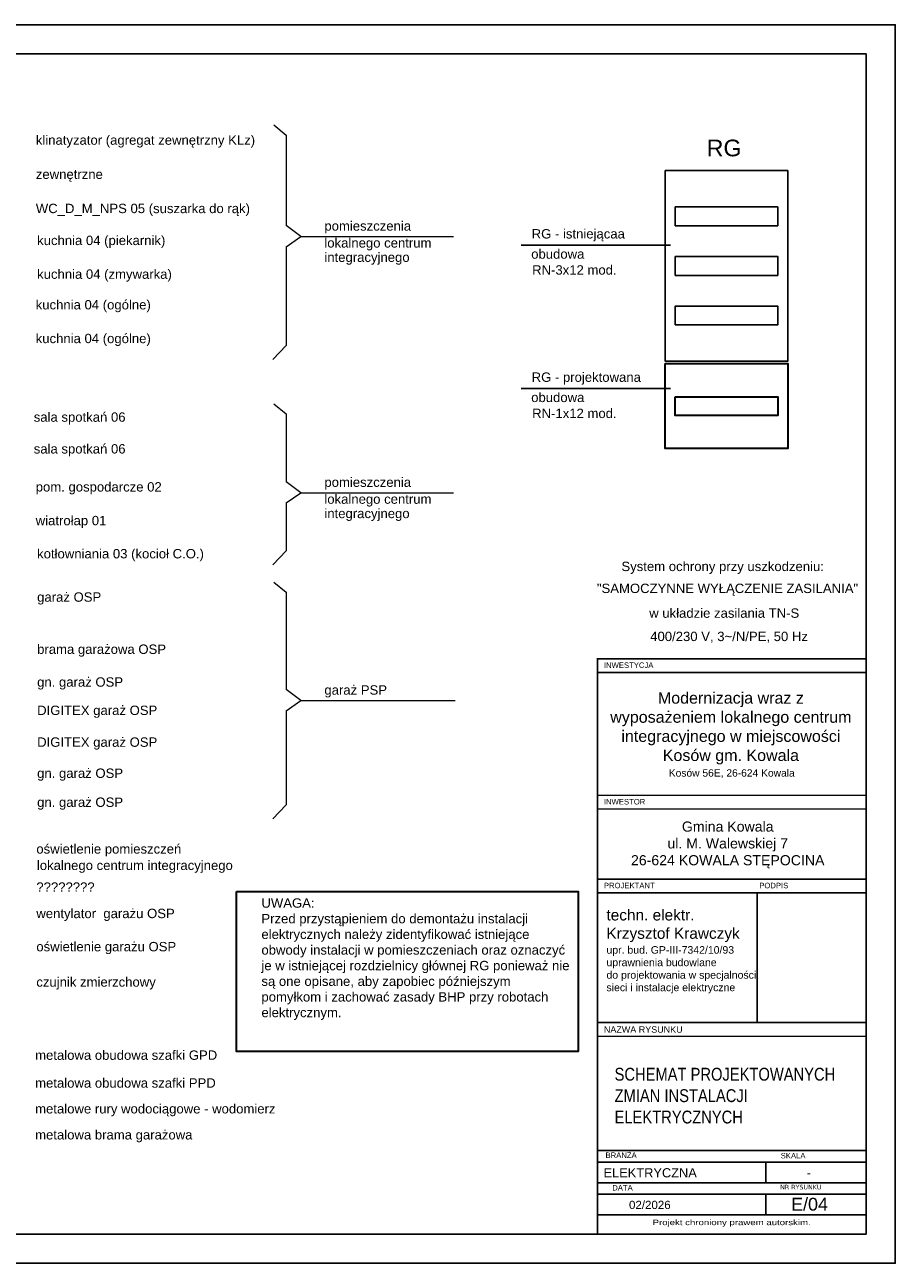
# Model space of a CAD drawing. Header units: millimetres. Extents: x 19325 to 32410, y -4876 to 2807.
# Tile 72 of 72: x 30323 to 32410, y -4135 to -1165. Entities that reach past the tile are written whole.
import ezdxf
from ezdxf.enums import TextEntityAlignment as Align

# ---------------------------------------------------------------- set-up
doc = ezdxf.new("R2010")
doc.units = ezdxf.units.MM
for name, color, linetype in [('A_opis', 1, 'Continuous'), ('A_SC_MUROWANA_DZIAŁOWA', 42, 'Continuous'), ('O_tabelka', 3, 'Continuous')]:
    doc.layers.add(name, color=color, linetype=linetype)
for name, color, linetype, lineweight in [('EL_ALLG', 2, 'Continuous', 35), ('EL_TEXT', 40, 'Continuous', 25), ('PRZEKROJE', 6, 'Continuous', 9)]:
    doc.layers.add(name, color=color, linetype=linetype, lineweight=lineweight)
doc.styles.add('ARIAL', font='arial.ttf', dxfattribs={"width": 0.8})
doc.styles.get("Standard").update_dxf_attribs({"font": 'arial.ttf'})
doc.styles.add('TAB_01', font='arial.ttf')
doc.styles.add('verdena', font='verdana.ttf')

msp = doc.modelspace()

# ---------------------------------------------------------------- linework, layer by layer
for p, q in [((31513.4, -1693), (31871, -1693)), ((31513.4, -2036.8), (31871, -2036.8))]:
    msp.add_line(p, q)
for points in [[(28212, -4134.6), (32410.2, -4134.6), (32410.2, -1164.6), (28212, -1164.6)], [(28510.7, -4064.6), (32340.2, -4064.6), (32340.2, -1234.6), (28510.7, -1234.6)]]:
    msp.add_lwpolyline(points, close=True)
at = {"layer": 'A_SC_MUROWANA_DZIAŁOWA'}
for points in [[(31858.6, -1514.3), (32152.3, -1514.3), (32152.3, -1971.7), (31858.6, -1971.7)], [(31882.5, -1601.5), (32128.4, -1601.5), (32128.4, -1646.7), (31882.5, -1646.7)], [(31882.5, -1720.3), (32128.4, -1720.3), (32128.4, -1765.6), (31882.5, -1765.6)], [(31882.5, -1884.5), (32128.4, -1884.5), (32128.4, -1839.2), (31882.5, -1839.2)]]:
    msp.add_lwpolyline(points, close=True, dxfattribs=at)
at = {"layer": 'A_SC_MUROWANA_DZIAŁOWA', "lineweight": 35}
for points in [[(31858.6, -1977.1), (32152.3, -1977.1), (32152.3, -2181.1), (31858.6, -2181.1)], [(31882.5, -2056.5), (32128.4, -2056.5), (32128.4, -2101.7), (31882.5, -2101.7)]]:
    msp.add_lwpolyline(points, close=True, dxfattribs=at)
at = {"layer": 'EL_ALLG'}
msp.add_lwpolyline([(30830.7, -3242.9), (31650, -3242.9), (31650, -3626.9), (30830.7, -3626.9)], close=True, dxfattribs=at)
at = {"layer": 'O_tabelka', "color": 0}
for p, q in [((32078.9, -3246.4), (32078.9, -3557.6)), ((31696.1, -3557.6), (32340.2, -3557.6)), ((31696.1, -3557.6), (32340.2, -3557.6)), ((31696.1, -3557.6), (32340.2, -3557.6)), ((32100.2, -3892), (32100.2, -3941.5)), ((32100.2, -3969), (32100.2, -4018.5))]:
    msp.add_line(p, q, dxfattribs=at)
at = {"layer": 'O_tabelka', "color": 0, "const_width": 3.59}
for points in [[(31696.1, -2685), (32340.2, -2685), (32340.2, -2718), (31696.1, -2718)], [(31696.1, -3012.4), (32340.2, -3012.4), (32340.2, -3045.4), (31696.1, -3045.4)], [(31696.1, -3213.4), (32340.2, -3213.4), (32340.2, -3246.4), (31696.1, -3246.4)], [(31696.1, -3557.6), (32340.2, -3557.6), (32340.2, -3590.6), (31696.1, -3590.6)]]:
    msp.add_lwpolyline(points, close=True, dxfattribs=at)
at = {"layer": 'O_tabelka', "color": 0}
msp.add_lwpolyline([(31696.1, -2685), (32340.2, -2685), (32340.2, -4064.6), (31696.1, -4064.6)], close=True, dxfattribs=at)
for points in [[(31696.1, -3557.6), (32340.2, -3557.6)], [(31696.1, -3864.5), (32340.2, -3864.5)], [(31696.1, -3892), (32340.2, -3892)], [(31696.1, -3941.5), (32340.2, -3941.5)], [(31696.1, -3969), (32340.2, -3969)], [(31696.1, -4018.5), (32340.2, -4018.5)]]:
    msp.add_lwpolyline(points, dxfattribs=at)
at = {"layer": 'O_tabelka', "color": 0, "ltscale": 10}
msp.add_lwpolyline([(31696.1, -3864.5), (32340.2, -3864.5)], dxfattribs=at)
at = {"layer": 'PRZEKROJE', "ltscale": 2}
for p, q in [((30920.1, -1404.6), (30949.2, -1429.3)), ((30949.2, -1429.3), (30949.2, -1646)), ((30984.9, -1672.4), (30949.2, -1646)), ((30949.2, -1697), (30984.9, -1672.4)), ((30984.9, -1672.4), (31351.1, -1672.4)), ((30949.2, -1697), (30949.2, -1933.5)), ((30949.2, -1933.5), (30917.4, -1967.1)), ((30920.1, -2073.3), (30949.2, -2098)), ((30949.2, -2098), (30949.2, -2260.4)), ((30984.9, -2286.9), (30949.2, -2260.4)), ((30949.2, -2311.4), (30984.9, -2286.9)), ((30984.9, -2286.9), (31351.1, -2286.9)), ((30949.2, -2311.4), (30949.2, -2425.9)), ((30949.2, -2425.9), (30917.4, -2459.5)), ((30920.1, -2501), (30949.2, -2525.6)), ((30949.2, -2525.6), (30949.2, -2758.8)), ((30984.9, -2785.3), (30949.2, -2758.8)), ((30949.2, -2809.8), (30984.9, -2785.3)), ((30984.9, -2785.3), (31355.2, -2785.3)), ((30949.2, -2809.8), (30949.2, -3035.5)), ((30949.2, -3035.5), (30917.4, -3069.1))]:
    msp.add_line(p, q, dxfattribs=at)

# ---------------------------------------------------------------- texts
at = {"insert": (31717.7, -3386.9), "char_height": 26.4, "width": 779.04, "attachment_point": 4, "style": 'ARIAL'}
msp.add_mtext('\\A1;\\pxt0.000435,0.000598,0.000924;{\\W1;techn. elektr. \\PKrzysztof Krawczyk\\P\\H0.68182x;upr. bud. GP-III-7342/10/93\\Puprawnienia budowlane \\Pdo projektowania w specjalności \\Psieci i instalacje elektryczne}', dxfattribs=at)
at = {"layer": 'A_opis', "color": 0, "style": 'ARIAL', "width": 1.25}
msp.add_text('Projekt chroniony prawem autorskim.', height=13.2, dxfattribs=at).set_placement((31828.3, -4043.3))
at = {"layer": 'EL_TEXT'}
for s, height, p in [('klinatyzator (agregat zewnętrzny KLz)', 22.5, (30349.2, -1452.3)), ('RG', 40, (31957.9, -1480)), ('zewnętrzne', 22.5, (30349.2, -1534.3)), ('WC_D_M_NPS 05 (suszarka do rąk)', 22.5, (30349.2, -1616.3)), ('pomieszczenia ', 22.5, (31041.2, -1658.3)), ('RG - istniejącaa', 22.5, (31538.3, -1677.1)), ('kuchnia 04 (piekarnik)', 22.5, (30352.3, -1692.9)), ('lokalnego centrum ', 22.5, (31041.2, -1698.9)), ('integracyjnego', 22.5, (31041.2, -1733.3)), ('obudowa', 22.5, (31537.2, -1725.6)), ('kuchnia 04 (zmywarka)', 22.5, (30352.3, -1773.8)), ('RN-3x12 mod.', 22.5, (31539.4, -1763.8)), ('kuchnia 04 (ogólne)', 22.5, (30348.9, -1847.2)), ('kuchnia 04 (ogólne)', 22.5, (30348.9, -1928.1)), ('RG - projektowana', 22.5, (31538.3, -2020.9)), ('obudowa', 22.5, (31537.2, -2069.4)), ('sala spotkań 06', 22.5, (30344.2, -2116.6)), ('sala spotkań 06', 22.5, (30344.2, -2192.8)), ('pomieszczenia ', 22.5, (31041.2, -2272.8)), ('pom. gospodarcze 02', 22.5, (30348.9, -2284)), ('lokalnego centrum ', 22.5, (31041.2, -2313.3)), ('wiatrołap 01', 22.5, (30348.9, -2364.8)), ('integracyjnego', 22.5, (31041.2, -2347.7)), ('kotłowniania 03 (kocioł C.O.)', 22.5, (30352.3, -2444.3)), ('System ochrony przy uszkodzeniu:', 22.5, (31753.6, -2474.7)), ('garaż OSP', 22.5, (30352.3, -2548.2)), ('"SAMOCZYNNE WYŁĄCZENIE ZASILANIA"', 22.5, (31694.7, -2527.4)), ('w układzie zasilania TN-S', 22.5, (31820.2, -2586.7)), ('400/230 V, 3~/N/PE, 50 Hz', 22.5, (31822.6, -2642.6)), ('brama garażowa OSP', 22.5, (30352.3, -2673.3)), ('gn. garaż OSP', 22.5, (30352.3, -2752)), ('garaż PSP', 22.5, (31041.2, -2771.1)), ('DIGITEX garaż OSP', 22.5, (30352.3, -2819.9)), ('DIGITEX garaż OSP', 22.5, (30352.3, -2896.1)), ('gn. garaż OSP', 22.5, (30352.3, -2970.7)), ('gn. garaż OSP', 22.5, (30352.3, -3040.2)), ('oświetlenie pomieszczeń ', 22.5, (30350.4, -3152.3)), ('lokalnego centrum integracyjnego ', 22.5, (30351.7, -3191.6)), ('????????', 22.5, (30350.4, -3243.8)), ('wentylator  garażu OSP ', 22.5, (30350.4, -3307)), ('oświetlenie garażu OSP', 22.5, (30350.4, -3386.6)), ('czujnik zmierzchowy', 22.5, (30350.4, -3471.4)), ('metalowa obudowa szafki GPD', 22.5, (30347.5, -3646.8)), ('metalowa obudowa szafki PPD', 22.5, (30347.5, -3713.6)), ('metalowe rury wodociągowe - wodomierz', 22.5, (30347.5, -3775.4)), ('metalowa brama garażowa', 22.5, (30347.5, -3837.8))]:
    msp.add_text(s, height=height, dxfattribs=at).set_placement(p)
at = {"layer": 'EL_TEXT', "style": 'TAB_01'}
msp.add_text('RN-1x12 mod.', height=22.5, dxfattribs=at).set_placement((31539.4, -2107.7))
at = {"layer": 'EL_TEXT', "insert": (30890.2, -3259.5), "char_height": 22.5, "width": 744.084, "attachment_point": 1}
msp.add_mtext('\\pxi-3,l3,b1,a0.25;UWAGA:\\P\\pi0,l0,b0.25;Przed przystąpieniem do demontażu instalacji elektrycznych należy zidentyfikować istniejące obwody instalacji w pomieszczeniach oraz oznaczyć je w istniejącej rozdzielnicy głównej RG ponieważ nie są one opisane, aby zapobiec późniejszym pomyłkom i zachować zasady BHP przy robotach elektrycznym.', dxfattribs=at)
at = {"layer": 'O_tabelka', "color": 0, "attachment_point": 1}
for s, insert, char_height, width in [('{\\fArial|b0|i0|c238|p34;INWESTYCJA}', (31711.5, -2693.8), 13.2, 805.933), ('INWESTOR', (31711.5, -3021.2), 13.2, 805.933), ('{\\fArial|b0|i0|c238|p34;PROJEKTANT}', (31711.5, -3222.2), 13.2, 256.414), ('{\\fArial|b0|i0|c238|p34;PODPIS}', (32084.1, -3222.2), 13.2, 189.933), ('{\\fArial|b0|i0|c238|p34;NAZWA RYSUNKU}', (31711.5, -3566.4), 15.4, 256.414), ('{\\fArial|b0|i0|c238|p34;BRANŻA}', (31715.4, -3869), 13.2, 256.414), ('{\\fArial|b0|i0|c238|p34;SKALA}', (32135.6, -3870), 13.2, 256.414), ('{\\fArial|b0|i0|c238|p34;DATA}', (31731.5, -3947), 13.2, 256.414)]:
    msp.add_mtext(s, dxfattribs=dict(at, insert=insert, char_height=char_height, width=width))
at = {"layer": 'O_tabelka', "color": 0}
for s, insert, char_height, width, attachment_point, style in [('{\\W1;Modernizacja wraz z wyposażeniem lokalnego centrum integracyjnego w miejscowości Kosów gm. Kowala}', (32016.1, -2765.1), 27.5, 595.881, 2, 'ARIAL'), ('{\\W1;Kosów 56E, 26-624 Kowala}', (32018.2, -2970.9), 17.6, 644.1, 8, 'ARIAL'), ('{\\W1;Gmina Kowala\\Pul. M. Walewskiej 7\\P26-624 KOWALA STĘPOCINA}', (32008.5, -3075.3), 24.2, 631.046, 2, 'ARIAL'), ('NR RYSUNKU', (32134.2, -3946.5), 11, 476.839, 1, 'verdena')]:
    msp.add_mtext(s, dxfattribs=dict(at, insert=insert, char_height=char_height, width=width, attachment_point=attachment_point, style=style))
at = {"layer": 'O_tabelka', "color": 0, "ltscale": 10, "insert": (31737.2, -3732.9), "char_height": 30.8, "width": 779.04, "attachment_point": 4, "style": 'ARIAL'}
msp.add_mtext('{\\fArial Narrow|b0|i0|c238|p34;\\W1;SCHEMAT PROJEKTOWANYCH \\PZMIAN INSTALACJI \\PELEKTRYCZNYCH }', dxfattribs=at)
at = {"layer": 'O_tabelka', "color": 0, "ltscale": 10, "style": 'ARIAL'}
msp.add_attdef('ELEKTRYCZNA', text='BRANŻA', height=22, dxfattribs=at).set_placement((31710.7, -3917.7), align=Align.MIDDLE_LEFT)
for tag, text, height, p in [('-', 'SKALA', 22, (32203.1, -3917.7)), ('E/04', '_', 30.8, (32204.7, -3993, 0)), ('02/2026', 'DATA', 19.8, (31821.7, -3994.7))]:
    msp.add_attdef(tag, text=text, height=height, dxfattribs=at).set_placement(p, align=Align.MIDDLE_CENTER)

doc.saveas('drawing.dxf')
